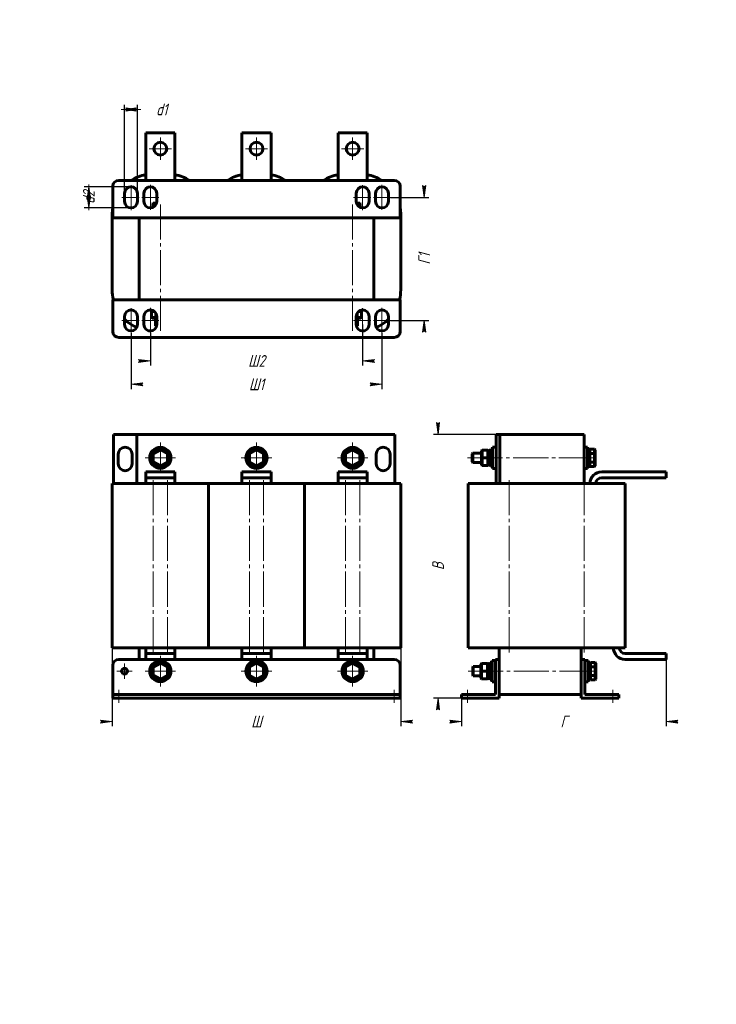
# Model space of a CAD drawing. Header units: millimetres. Extents: x 0 to 297, y 0 to 420.
import ezdxf

# ---------------------------------------------------------------- set-up
doc = ezdxf.new("R2010")
doc.units = ezdxf.units.MM
for name, pattern in [('K5LT_AXLED', [19.5, 15, -1.5, 1.5, -1.5]), ('K5LT_BASIC', [0]), ('K5LT_THIN', [0])]:
    doc.linetypes.add(name, pattern=pattern)
doc.layers.add('Системный слой', color=7, linetype='Continuous')
doc.styles.add('KDIMTEXTSTYLE', font='GOST_AU.SHX', dxfattribs={"width": 0.96, "oblique": 15, "height": 5})
doc.dimstyles.new('KDIMSTYLE (0.50)', dxfattribs={"dimtxt": 5, "dimasz": 1, "dimexe": 2, "dimexo": 0, "dimgap": 1, "dimtad": 1, "dimlfac": 2, "dimtxsty": 'KDIMTEXTSTYLE', "dimsah": 1, "dimcen": 0, "dimdle": 1, "dimadec": 0, "dimazin": 0, "dimtfac": 0.667, "dimtmove": 0, "dimatfit": 3, "dimfxl": 1, "dimtvp": 1, "dimtolj": 1, "dimtzin": 0, "dimarcsym": 0})

# ---------------------------------------------------------------- blocks, each defined once
blk = doc.blocks.new('U0')
at = {"layer": 'Системный слой', "color": 150, "linetype": 'K5LT_BASIC', "lineweight": 60, "true_color": 0x0080ff}
for start, end in [(150.0736, 209.9264), (90.0736, 149.9264), (30.0736, 89.9264), (0, 29.9264), (210.0736, 269.9264), (270.0736, 329.9264), (330.0736, 0)]:
    blk.add_arc((141.96, 142.11), 3.75, start, end, dxfattribs=at)
blk = doc.blocks.new('U1')
at = {"layer": 'Системный слой', "color": 150, "linetype": 'K5LT_BASIC', "lineweight": 60, "true_color": 0x0080ff}
for start, end in [(150.0736, 209.9264), (90.0736, 149.9264), (30.0736, 89.9264), (0, 29.9264), (210.0736, 269.9264), (270.0736, 329.9264), (330.0736, 0)]:
    blk.add_arc((100.96, 142.11), 3.75, start, end, dxfattribs=at)
blk = doc.blocks.new('U2')
at = {"layer": 'Системный слой', "color": 150, "linetype": 'K5LT_BASIC', "lineweight": 60, "true_color": 0x0080ff}
for p, q in [((42.21, 147.11), (53.71, 147.11)), ((66.21, 147.11), (94.71, 147.11)), ((107.21, 147.11), (135.71, 147.11)), ((148.21, 147.11), (159.71, 147.11))]:
    blk.add_line(p, q, dxfattribs=at)
blk = doc.blocks.new('U3')
at = {"layer": 'Системный слой', "color": 150, "linetype": 'K5LT_BASIC', "lineweight": 60, "true_color": 0x0080ff}
for start, end in [(90.0736, 149.9264), (30.0736, 89.9264), (150.0736, 209.9264), (210.0736, 269.9264), (270.0736, 329.9264), (0, 29.9264), (330.0736, 0)]:
    blk.add_arc((59.96, 233.11), 3.75, start, end, dxfattribs=at)
blk = doc.blocks.new('U4')
at = {"layer": 'Системный слой', "color": 150, "linetype": 'K5LT_BASIC', "lineweight": 60, "true_color": 0x0080ff}
for start, end in [(90.0736, 149.9264), (30.0736, 89.9264), (150.0736, 209.9264), (210.0736, 269.9264), (270.0736, 329.9264), (0, 29.9264), (330.0736, 0)]:
    blk.add_arc((100.96, 233.11), 3.75, start, end, dxfattribs=at)
blk = doc.blocks.new('U5')
at = {"layer": 'Системный слой', "color": 150, "linetype": 'K5LT_BASIC', "lineweight": 60, "true_color": 0x0080ff}
for start, end in [(90.0736, 149.9264), (30.0736, 89.9264), (150.0736, 209.9264), (210.0736, 269.9264), (270.0736, 329.9264), (0, 29.9264), (330.0736, 0)]:
    blk.add_arc((141.96, 233.11), 3.75, start, end, dxfattribs=at)
blk = doc.blocks.new('U6')
at = {"layer": 'Системный слой', "color": 150, "linetype": 'K5LT_BASIC', "lineweight": 60, "true_color": 0x0080ff}
for start, end in [(150.0736, 209.9264), (90.0736, 149.9264), (30.0736, 89.9264), (0, 29.9264), (210.0736, 269.9264), (270.0736, 329.9264), (330.0736, 0)]:
    blk.add_arc((59.96, 142.11), 3.75, start, end, dxfattribs=at)
blk = doc.blocks.new('U7')
at = {"layer": 'Системный слой', "color": 30, "linetype": 'K5LT_AXLED', "lineweight": 18, "true_color": 0xff8000}
for q in [(44.71, 145.36), (41.46, 142.11), (47.96, 142.11), (44.71, 138.86)]:
    blk.add_line((44.71, 142.11), q, dxfattribs=at)
blk = doc.blocks.new('U8')
at = {"layer": 'Системный слой', "color": 30, "linetype": 'K5LT_AXLED', "lineweight": 18, "true_color": 0xff8000}
for q in [(59.96, 148.61), (53.46, 142.11), (66.46, 142.11), (59.96, 135.61)]:
    blk.add_line((59.96, 142.11), q, dxfattribs=at)
blk = doc.blocks.new('U9')
at = {"layer": 'Системный слой', "color": 30, "linetype": 'K5LT_AXLED', "lineweight": 18, "true_color": 0xff8000}
for q in [(59.96, 239.61), (53.46, 233.11), (66.46, 233.11), (59.96, 226.61)]:
    blk.add_line((59.96, 233.11), q, dxfattribs=at)
blk = doc.blocks.new('U10')
at = {"layer": 'Системный слой', "color": 30, "linetype": 'K5LT_AXLED', "lineweight": 18, "true_color": 0xff8000}
for q in [(100.96, 148.61), (94.46, 142.11), (107.46, 142.11), (100.96, 135.61)]:
    blk.add_line((100.96, 142.11), q, dxfattribs=at)
blk = doc.blocks.new('U11')
at = {"layer": 'Системный слой', "color": 30, "linetype": 'K5LT_AXLED', "lineweight": 18, "true_color": 0xff8000}
for q in [(100.96, 239.61), (94.46, 233.11), (107.46, 233.11), (100.96, 226.61)]:
    blk.add_line((100.96, 233.11), q, dxfattribs=at)
blk = doc.blocks.new('U12')
at = {"layer": 'Системный слой', "color": 30, "linetype": 'K5LT_AXLED', "lineweight": 18, "true_color": 0xff8000}
for q in [(141.96, 148.61), (135.46, 142.11), (148.46, 142.11), (141.96, 135.61)]:
    blk.add_line((141.96, 142.11), q, dxfattribs=at)
blk = doc.blocks.new('U13')
at = {"layer": 'Системный слой', "color": 30, "linetype": 'K5LT_AXLED', "lineweight": 18, "true_color": 0xff8000}
for q in [(141.96, 239.61), (135.46, 233.11), (148.46, 233.11), (141.96, 226.61)]:
    blk.add_line((141.96, 233.11), q, dxfattribs=at)
blk = doc.blocks.new('KDIMARROW_01')
at = {"layer": 'Системный слой'}
blk.add_hatch(color=0, dxfattribs=at).paths.add_polyline_path([(-5, -0.66), (0, 0), (-5, 0.66), (-4.5, 0)])
at = {"layer": 'Системный слой', "color": 0, "linetype": 'K5LT_THIN', "lineweight": 18}
for p, q in [((-4.5, 0), (-5, 0.66)), ((-5, 0.66), (0, 0)), ((0, 0), (-5, -0.66)), ((-5, -0.66), (-4.5, 0)), ((0, 0), (-1, 0))]:
    blk.add_line(p, q, dxfattribs=at)
blk = doc.blocks.new('U14')
at = {"layer": 'Системный слой', "color": 150, "linetype": 'K5LT_BASIC', "lineweight": 60, "true_color": 0x0080ff}
for p, q in [((193.14, 233.11), (193.14, 235.11)), ((193.14, 231.11), (193.14, 233.11))]:
    blk.add_line(p, q, dxfattribs=at)
blk = doc.blocks.new('U15')
at = {"layer": 'Системный слой', "color": 150, "linetype": 'K5LT_BASIC', "lineweight": 60, "true_color": 0x0080ff}
for p, q in [((192.89, 233.11), (192.89, 234.86)), ((192.89, 231.36), (192.89, 233.11))]:
    blk.add_line(p, q, dxfattribs=at)
blk = doc.blocks.new('U16')
at = {"layer": 'Системный слой', "color": 150, "linetype": 'K5LT_BASIC', "lineweight": 60, "true_color": 0x0080ff}
for p, q in [((193.39, 142.11), (193.39, 144.11)), ((193.39, 140.11), (193.39, 142.11))]:
    blk.add_line(p, q, dxfattribs=at)
blk = doc.blocks.new('U17')
at = {"layer": 'Системный слой', "color": 150, "linetype": 'K5LT_BASIC', "lineweight": 60, "true_color": 0x0080ff}
for p, q in [((193.14, 142.11), (193.14, 143.86)), ((193.14, 140.36), (193.14, 142.11))]:
    blk.add_line(p, q, dxfattribs=at)
blk = doc.blocks.new('U18')
at = {"layer": 'Системный слой', "color": 150, "linetype": 'K5LT_BASIC', "lineweight": 60, "true_color": 0x0080ff}
for p, q in [((191.14, 222.11), (203.14, 222.11)), ((204.48, 222.11), (208.64, 222.11))]:
    blk.add_line(p, q, dxfattribs=at)
blk = doc.blocks.new('U19')
at = {"layer": 'Системный слой', "color": 150, "linetype": 'K5LT_BASIC', "lineweight": 60, "true_color": 0x0080ff}
for start, end in [(345.9448, 0), (293.784, 314.427), (272.9335, 276.7545)]:
    blk.add_arc((144.96, 304.71), 17.5, start, end, dxfattribs=at)
blk = doc.blocks.new('U20')
at = {"layer": 'Системный слой', "color": 150, "linetype": 'K5LT_BASIC', "lineweight": 60, "true_color": 0x0080ff}
for start, end in [(57.4431, 79.2972), (0, 9.6963)]:
    blk.add_arc((144.96, 336.71), 17.5, start, end, dxfattribs=at)
blk = doc.blocks.new('U21')
at = {"layer": 'Системный слой', "color": 150, "linetype": 'K5LT_BASIC', "lineweight": 60, "true_color": 0x0080ff}
for start, end in [(100.7028, 122.5569), (170.3037, 180)]:
    blk.add_arc((56.96, 336.71), 17.5, start, end, dxfattribs=at)
blk = doc.blocks.new('U22')
at = {"layer": 'Системный слой', "color": 150, "linetype": 'K5LT_BASIC', "lineweight": 60, "true_color": 0x0080ff}
for start, end in [(180, 194.0552), (225.573, 246.216), (263.2455, 267.0665)]:
    blk.add_arc((56.96, 304.71), 17.5, start, end, dxfattribs=at)
blk = doc.blocks.new('U23')
at = {"layer": 'Системный слой', "color": 30, "linetype": 'K5LT_AXLED', "lineweight": 18, "true_color": 0xff8000}
for q in [(59.96, 369.71), (55.21, 364.96), (64.71, 364.96), (59.96, 360.21)]:
    blk.add_line((59.96, 364.96), q, dxfattribs=at)
blk = doc.blocks.new('U24')
at = {"layer": 'Системный слой', "color": 30, "linetype": 'K5LT_AXLED', "lineweight": 18, "true_color": 0xff8000}
for q in [(100.96, 369.71), (96.21, 364.96), (105.71, 364.96), (100.96, 360.21)]:
    blk.add_line((100.96, 364.96), q, dxfattribs=at)
blk = doc.blocks.new('U25')
at = {"layer": 'Системный слой', "color": 30, "linetype": 'K5LT_AXLED', "lineweight": 18, "true_color": 0xff8000}
for q in [(141.96, 369.71), (137.21, 364.96), (146.71, 364.96), (141.96, 360.21)]:
    blk.add_line((141.96, 364.96), q, dxfattribs=at)
blk = doc.blocks.new('KDIMARROW_02')
at = {"layer": 'Системный слой'}
blk.add_hatch(color=0, dxfattribs=at).paths.add_polyline_path([(4.5, 0), (5, 0.66), (0, 0), (5, -0.66)])
at = {"layer": 'Системный слой', "color": 0, "linetype": 'K5LT_THIN', "lineweight": 18}
for p, q in [((0, 0), (-1, 0)), ((5, 0.66), (0, 0)), ((0, 0), (5, -0.66)), ((0, 0), (7, 0)), ((4.5, 0), (5, 0.66)), ((5, -0.66), (4.5, 0))]:
    blk.add_line(p, q, dxfattribs=at)

msp = doc.modelspace()

# ---------------------------------------------------------------- linework, layer by layer
at = {"layer": 'Системный слой', "color": 150, "linetype": 'K5LT_BASIC', "lineweight": 60, "true_color": 0x0080ff}
for p, q in [((53.7101, 371.709), (66.2101, 371.709)), ((53.7101, 354.209), (53.7101, 371.709)), ((66.2101, 371.709), (66.2101, 354.209)), ((94.7101, 371.709), (107.2101, 371.709)), ((94.7101, 354.209), (94.7101, 371.709)), ((107.2101, 371.709), (107.2101, 354.209)), ((135.7101, 371.709), (148.2101, 371.709)), ((135.7101, 354.209), (135.7101, 371.709)), ((148.2101, 371.709), (148.2101, 354.209)), ((53.7101, 351.459), (53.7101, 354.209)), ((66.2101, 354.209), (66.2101, 351.459)), ((94.7101, 351.459), (94.7101, 354.209)), ((107.2101, 354.209), (107.2101, 351.459)), ((135.7101, 351.459), (135.7101, 354.209)), ((148.2101, 354.209), (148.2101, 351.459)), ((39.7101, 335.459), (39.7101, 348.959)), ((42.2101, 351.459), (159.7101, 351.459)), ((162.2101, 348.959), (162.2101, 335.459)), ((44.7101, 342.459), (44.7101, 345.959)), ((50.2101, 345.959), (50.2101, 342.459)), ((52.9601, 342.459), (52.9601, 345.959)), ((58.4601, 345.959), (58.4601, 342.459)), ((143.4601, 342.459), (143.4601, 345.959)), ((148.9601, 345.959), (148.9601, 342.459)), ((151.7101, 342.459), (151.7101, 345.959)), ((157.2101, 345.959), (157.2101, 342.459)), ((56.7101, 341.459), (56.9601, 341.709)), ((56.7101, 339.8973), (56.7101, 341.459)), ((56.7101, 341.459), (58.2718, 341.459)), ((56.9601, 341.709), (58.3558, 341.709)), ((143.5643, 341.709), (144.9601, 341.709)), ((143.6483, 341.459), (145.2101, 341.459)), ((145.2101, 341.459), (144.9601, 341.709)), ((145.2101, 339.8973), (145.2101, 341.459)), ((39.4601, 304.709), (39.4601, 336.709)), ((162.4601, 336.709), (162.4601, 304.709)), ((162.2101, 335.459), (39.7101, 335.459)), ((50.9601, 300.459), (50.9601, 335.459)), ((150.9601, 335.459), (150.9601, 300.459)), ((39.7101, 300.459), (162.2101, 300.459)), ((39.7101, 286.959), (39.7101, 300.459)), ((39.9601, 300.459), (39.9601, 300.5557)), ((162.2101, 300.459), (162.2101, 286.959)), ((56.2073, 295.459), (56.496, 295.709)), ((56.2073, 292.959), (56.2073, 295.459)), ((56.2073, 295.459), (57.5975, 295.459)), ((56.496, 295.709), (57.2912, 295.709)), ((58.0837, 292.959), (58.0837, 294.8477)), ((143.8365, 292.959), (143.8365, 294.8477)), ((144.3226, 295.459), (145.7128, 295.459)), ((144.6289, 295.709), (145.4242, 295.709)), ((145.7128, 295.459), (145.4242, 295.709)), ((145.7128, 292.959), (145.7128, 295.459)), ((44.7101, 289.959), (44.7101, 293.459)), ((50.2101, 293.459), (50.2101, 289.959)), ((52.9601, 289.959), (52.9601, 293.459)), ((56.2073, 292.959), (58.0837, 292.959)), ((56.2073, 292.959), (56.496, 292.709)), ((56.496, 292.709), (58.228, 292.709)), ((57.9601, 292.709), (57.9601, 289.459)), ((58.0837, 292.959), (58.228, 292.709)), ((58.0837, 292.959), (58.4601, 292.959)), ((58.228, 292.709), (58.4601, 292.709)), ((58.4601, 293.459), (58.4601, 289.959)), ((143.4601, 289.959), (143.4601, 293.459)), ((143.4601, 292.959), (143.8365, 292.959)), ((143.4601, 292.709), (143.6921, 292.709)), ((143.8365, 292.959), (143.6921, 292.709)), ((143.6921, 292.709), (145.4242, 292.709)), ((143.8365, 292.959), (145.7128, 292.959)), ((143.9601, 292.709), (143.9601, 289.459)), ((145.7128, 292.959), (145.4242, 292.709)), ((148.9601, 293.459), (148.9601, 289.959)), ((151.7101, 289.959), (151.7101, 293.459)), ((157.2101, 293.459), (157.2101, 289.959)), ((58.4142, 289.459), (57.9601, 289.459)), ((57.9601, 289.459), (58.2101, 289.209)), ((58.3558, 289.209), (58.2101, 289.209)), ((143.9601, 289.459), (143.5059, 289.459)), ((143.7101, 289.209), (143.5643, 289.209)), ((143.9601, 289.459), (143.7101, 289.209)), ((159.7101, 284.459), (42.2101, 284.459)), ((39.9601, 222.1105), (39.9601, 243.1105)), ((39.9601, 243.1105), (49.9601, 243.1105)), ((49.9601, 222.1105), (49.9601, 243.1105)), ((49.9601, 243.1105), (159.9601, 243.1105)), ((159.9601, 222.1105), (159.9601, 243.1105)), ((203.1377, 222.1105), (203.1377, 243.1105)), ((203.1377, 243.1105), (204.6377, 243.1105)), ((204.6377, 222.1105), (204.6377, 243.1105)), ((204.6377, 243.1105), (240.6377, 243.1105)), ((240.6377, 222.1105), (240.6377, 243.1105)), ((59.9601, 236.8633), (56.7101, 234.9869)), ((59.9601, 236.5746), (56.9601, 234.8425)), ((59.9601, 236.8633), (59.9601, 236.5746)), ((63.2101, 234.9869), (59.9601, 236.8633)), ((62.9601, 234.8425), (59.9601, 236.5746)), ((100.9601, 236.8633), (97.7101, 234.9869)), ((100.9601, 236.5746), (97.9601, 234.8425)), ((100.9601, 236.8633), (100.9601, 236.5746)), ((104.2101, 234.9869), (100.9601, 236.8633)), ((103.9601, 234.8425), (100.9601, 236.5746)), ((141.9601, 236.8633), (138.7101, 234.9869)), ((141.9601, 236.5746), (138.9601, 234.8425)), ((141.9601, 236.8633), (141.9601, 236.5746)), ((145.2101, 234.9869), (141.9601, 236.8633)), ((144.9601, 234.8425), (141.9601, 236.5746)), ((197.1377, 236.3605), (196.8877, 236.1105)), ((196.8877, 236.1105), (196.8877, 233.1105)), ((197.1377, 236.3605), (199.6377, 236.3605)), ((197.1377, 236.3605), (197.1377, 233.1105)), ((199.6377, 236.3605), (199.6377, 233.1105)), ((199.6377, 236.3605), (199.8877, 236.1105)), ((199.8877, 236.1105), (199.8877, 233.1105)), ((200.8877, 236.8605), (200.8877, 229.3605)), ((200.8877, 236.8605), (201.6377, 236.8605)), ((201.6377, 237.6105), (201.6377, 228.6105)), ((201.6377, 237.6105), (203.1377, 237.6105)), ((240.6377, 237.6105), (242.1377, 237.6105)), ((242.1377, 237.6105), (242.1377, 228.6105)), ((242.1377, 236.8605), (242.8877, 236.8605)), ((243.1377, 236.8633), (242.8877, 236.5746)), ((242.8877, 236.8605), (242.8877, 229.3605)), ((243.1377, 236.8633), (245.1377, 236.8633)), ((243.1377, 236.8633), (243.1377, 234.9869)), ((245.1377, 236.8633), (245.3877, 236.5746)), ((245.1377, 236.8633), (245.1377, 234.9869)), ((245.3877, 236.5746), (245.3877, 234.8425)), ((41.9601, 234.6105), (41.9601, 230.6105)), ((47.9601, 230.6105), (47.9601, 234.6105)), ((56.7101, 234.9869), (56.9601, 234.8425)), ((56.7101, 234.9869), (56.7101, 231.2341)), ((56.7101, 231.2341), (56.9601, 231.3784)), ((56.7101, 231.2341), (59.9601, 229.3577)), ((56.9601, 234.8425), (56.9601, 231.3784)), ((56.9601, 231.3784), (59.9601, 229.6464)), ((59.9601, 229.6464), (62.9601, 231.3784)), ((59.9601, 229.3577), (63.2101, 231.2341)), ((63.2101, 234.9869), (62.9601, 234.8425)), ((62.9601, 231.3784), (62.9601, 234.8425)), ((63.2101, 231.2341), (62.9601, 231.3784)), ((63.2101, 231.2341), (63.2101, 234.9869)), ((97.7101, 234.9869), (97.9601, 234.8425)), ((97.7101, 234.9869), (97.7101, 231.2341)), ((97.7101, 231.2341), (97.9601, 231.3784)), ((97.7101, 231.2341), (100.9601, 229.3577)), ((97.9601, 234.8425), (97.9601, 231.3784)), ((97.9601, 231.3784), (100.9601, 229.6464)), ((100.9601, 229.6464), (103.9601, 231.3784)), ((100.9601, 229.3577), (104.2101, 231.2341)), ((104.2101, 234.9869), (103.9601, 234.8425)), ((103.9601, 231.3784), (103.9601, 234.8425)), ((104.2101, 231.2341), (103.9601, 231.3784)), ((104.2101, 231.2341), (104.2101, 234.9869)), ((138.7101, 234.9869), (138.9601, 234.8425)), ((138.7101, 234.9869), (138.7101, 231.2341)), ((138.7101, 231.2341), (138.9601, 231.3784)), ((138.7101, 231.2341), (141.9601, 229.3577)), ((138.9601, 234.8425), (138.9601, 231.3784)), ((138.9601, 231.3784), (141.9601, 229.6464)), ((141.9601, 229.6464), (144.9601, 231.3784)), ((141.9601, 229.3577), (145.2101, 231.2341)), ((145.2101, 234.9869), (144.9601, 234.8425)), ((144.9601, 231.3784), (144.9601, 234.8425)), ((145.2101, 231.2341), (144.9601, 231.3784)), ((145.2101, 231.2341), (145.2101, 234.9869)), ((151.9601, 234.6105), (151.9601, 230.6105)), ((157.9601, 230.6105), (157.9601, 234.6105)), ((193.1377, 235.1105), (192.8877, 234.8605)), ((193.1377, 231.1105), (192.8877, 231.3605)), ((196.8877, 235.1105), (193.1377, 235.1105)), ((196.8877, 231.1105), (193.1377, 231.1105)), ((196.8877, 233.1105), (196.8877, 230.1105)), ((197.1377, 233.1105), (196.8877, 233.1105)), ((197.1377, 233.1105), (199.6377, 233.1105)), ((197.1377, 233.1105), (197.1377, 229.8605)), ((199.6377, 233.1105), (199.6377, 229.8605)), ((199.6377, 233.1105), (199.8877, 233.1105)), ((199.8877, 233.1105), (199.8877, 230.1105)), ((243.1377, 234.9869), (242.8877, 234.8425)), ((243.1377, 231.2341), (242.8877, 231.3784)), ((243.1377, 234.9869), (245.1377, 234.9869)), ((243.1377, 234.9869), (243.1377, 231.2341)), ((243.1377, 231.2341), (245.1377, 231.2341)), ((243.1377, 231.2341), (243.1377, 229.3577)), ((245.1377, 234.9869), (245.3877, 234.8425)), ((245.1377, 234.9869), (245.1377, 231.2341)), ((245.1377, 231.2341), (245.3877, 231.3784)), ((245.1377, 231.2341), (245.1377, 229.3577)), ((245.3877, 234.8425), (245.3877, 231.3784)), ((245.3877, 231.3784), (245.3877, 229.6464)), ((53.7101, 224.6105), (53.7101, 227.1105)), ((53.7101, 227.1105), (66.2101, 227.1105)), ((59.9601, 229.3577), (59.9601, 229.6464)), ((66.2101, 224.6105), (66.2101, 227.1105)), ((94.7101, 224.6105), (94.7101, 227.1105)), ((94.7101, 227.1105), (107.2101, 227.1105)), ((100.9601, 229.3577), (100.9601, 229.6464)), ((107.2101, 224.6105), (107.2101, 227.1105)), ((135.7101, 224.6105), (135.7101, 227.1105)), ((135.7101, 227.1105), (148.2101, 227.1105)), ((141.9601, 229.3577), (141.9601, 229.6464)), ((148.2101, 224.6105), (148.2101, 227.1105)), ((197.1377, 229.8605), (196.8877, 230.1105)), ((197.1377, 229.8605), (199.6377, 229.8605)), ((199.6377, 229.8605), (199.8877, 230.1105)), ((200.8877, 229.3605), (201.6377, 229.3605)), ((201.6377, 228.6105), (203.1377, 228.6105)), ((240.6377, 228.6105), (242.1377, 228.6105)), ((242.1377, 229.3605), (242.8877, 229.3605)), ((243.1377, 229.3577), (242.8877, 229.6464)), ((243.1377, 229.3577), (245.1377, 229.3577)), ((245.1377, 229.3577), (245.3877, 229.6464)), ((248.1377, 227.1105), (275.6377, 227.1105)), ((275.6377, 224.6105), (275.6377, 227.1105)), ((53.7101, 224.6105), (66.2101, 224.6105)), ((53.7101, 222.1105), (53.7101, 224.6105)), ((66.2101, 224.6105), (66.2101, 222.1105)), ((94.7101, 224.6105), (107.2101, 224.6105)), ((94.7101, 222.1105), (94.7101, 224.6105)), ((107.2101, 224.6105), (107.2101, 222.1105)), ((135.7101, 224.6105), (148.2101, 224.6105)), ((135.7101, 222.1105), (135.7101, 224.6105)), ((148.2101, 224.6105), (148.2101, 222.1105)), ((248.1377, 224.6105), (275.6377, 224.6105)), ((39.4601, 152.1105), (39.4601, 222.1105)), ((39.4601, 222.1105), (56.9601, 222.1105)), ((56.9601, 222.1105), (62.9601, 222.1105)), ((62.9601, 222.1105), (80.4601, 222.1105)), ((80.4601, 152.1105), (80.4601, 222.1105)), ((80.4601, 222.1105), (97.9601, 222.1105)), ((80.4601, 152.1105), (80.4601, 222.1105)), ((97.9601, 222.1105), (103.9601, 222.1105)), ((103.9601, 222.1105), (121.4601, 222.1105)), ((121.4601, 152.1105), (121.4601, 222.1105)), ((121.4601, 222.1105), (138.9601, 222.1105)), ((121.4601, 152.1105), (121.4601, 222.1105)), ((138.9601, 222.1105), (144.9601, 222.1105)), ((144.9601, 222.1105), (162.4601, 222.1105)), ((162.4601, 152.1105), (162.4601, 222.1105)), ((191.1377, 152.1105), (191.1377, 222.1105)), ((203.1377, 222.1105), (204.4844, 222.1105)), ((208.6377, 222.1105), (240.6377, 222.1105)), ((240.6377, 222.1105), (258.1377, 222.1105)), ((258.1377, 152.1105), (258.1377, 222.1105)), ((39.4601, 152.1105), (56.9601, 152.1105)), ((50.9601, 147.1105), (50.9601, 152.1105)), ((53.7101, 149.6105), (53.7101, 152.1105)), ((56.9601, 152.1105), (62.9601, 152.1105)), ((62.9601, 152.1105), (80.4601, 152.1105)), ((66.2101, 152.1105), (66.2101, 149.6105)), ((80.4601, 152.1105), (97.9601, 152.1105)), ((94.7101, 149.6105), (94.7101, 152.1105)), ((97.9601, 152.1105), (103.9601, 152.1105)), ((103.9601, 152.1105), (121.4601, 152.1105)), ((107.2101, 152.1105), (107.2101, 149.6105)), ((121.4601, 152.1105), (138.9601, 152.1105)), ((135.7101, 149.6105), (135.7101, 152.1105)), ((138.9601, 152.1105), (144.9601, 152.1105)), ((144.9601, 152.1105), (162.4601, 152.1105)), ((148.2101, 152.1105), (148.2101, 149.6105)), ((150.9601, 147.1105), (150.9601, 152.1105)), ((191.1377, 152.1105), (208.6377, 152.1105)), ((204.3877, 147.1105), (204.3877, 152.1105)), ((208.6377, 152.1105), (240.6377, 152.1105)), ((239.3877, 147.1105), (239.3877, 152.1105)), ((240.6377, 152.1105), (258.1377, 152.1105)), ((53.7101, 149.6105), (66.2101, 149.6105)), ((53.7101, 147.1105), (53.7101, 149.6105)), ((53.7101, 147.1105), (66.2101, 147.1105)), ((66.2101, 147.1105), (66.2101, 149.6105)), ((94.7101, 149.6105), (107.2101, 149.6105)), ((94.7101, 147.1105), (94.7101, 149.6105)), ((94.7101, 147.1105), (107.2101, 147.1105)), ((107.2101, 147.1105), (107.2101, 149.6105)), ((135.7101, 149.6105), (148.2101, 149.6105)), ((135.7101, 147.1105), (135.7101, 149.6105)), ((135.7101, 147.1105), (148.2101, 147.1105)), ((148.2101, 147.1105), (148.2101, 149.6105)), ((202.8877, 147.1105), (204.3877, 147.1105)), ((202.8877, 144.6105), (202.8877, 147.1105)), ((204.3877, 147.1105), (204.3877, 144.6105)), ((239.3877, 144.6105), (239.3877, 147.1105)), ((239.3877, 147.1105), (240.8877, 147.1105)), ((240.8877, 147.1105), (240.8877, 144.6105)), ((258.1377, 149.6105), (275.6377, 149.6105)), ((258.1377, 147.1105), (275.6377, 147.1105)), ((275.6377, 147.1105), (275.6377, 149.6105)), ((39.7101, 132.1105), (39.7101, 144.6105)), ((59.9601, 145.8633), (56.7101, 143.9869)), ((56.7101, 143.9869), (56.9601, 143.8425)), ((56.7101, 143.9869), (56.7101, 140.2341)), ((59.9601, 145.5746), (56.9601, 143.8425)), ((56.9601, 143.8425), (56.9601, 140.3784)), ((59.9601, 145.8633), (59.9601, 145.5746)), ((63.2101, 143.9869), (59.9601, 145.8633)), ((62.9601, 143.8425), (59.9601, 145.5746)), ((63.2101, 143.9869), (62.9601, 143.8425)), ((62.9601, 140.3784), (62.9601, 143.8425)), ((63.2101, 140.2341), (63.2101, 143.9869)), ((100.9601, 145.8633), (97.7101, 143.9869)), ((97.7101, 143.9869), (97.9601, 143.8425)), ((97.7101, 143.9869), (97.7101, 140.2341)), ((100.9601, 145.5746), (97.9601, 143.8425)), ((97.9601, 143.8425), (97.9601, 140.3784)), ((100.9601, 145.8633), (100.9601, 145.5746)), ((104.2101, 143.9869), (100.9601, 145.8633)), ((103.9601, 143.8425), (100.9601, 145.5746)), ((104.2101, 143.9869), (103.9601, 143.8425)), ((103.9601, 140.3784), (103.9601, 143.8425)), ((104.2101, 140.2341), (104.2101, 143.9869)), ((141.9601, 145.8633), (138.7101, 143.9869)), ((138.7101, 143.9869), (138.9601, 143.8425)), ((138.7101, 143.9869), (138.7101, 140.2341)), ((141.9601, 145.5746), (138.9601, 143.8425)), ((138.9601, 143.8425), (138.9601, 140.3784)), ((141.9601, 145.8633), (141.9601, 145.5746)), ((145.2101, 143.9869), (141.9601, 145.8633)), ((144.9601, 143.8425), (141.9601, 145.5746)), ((145.2101, 143.9869), (144.9601, 143.8425)), ((144.9601, 140.3784), (144.9601, 143.8425)), ((145.2101, 140.2341), (145.2101, 143.9869)), ((162.2101, 132.1105), (162.2101, 144.6105)), ((193.3877, 144.1105), (193.1377, 143.8605)), ((196.6377, 144.1105), (193.3877, 144.1105)), ((196.8877, 145.3605), (196.6377, 145.1105)), ((196.6377, 145.1105), (196.6377, 142.1105)), ((196.8877, 145.3605), (199.3877, 145.3605)), ((196.8877, 145.3605), (196.8877, 142.1105)), ((199.3877, 145.3605), (199.3877, 142.1105)), ((199.3877, 145.3605), (199.6377, 145.1105)), ((199.6377, 145.1105), (199.6377, 142.1105)), ((200.6377, 145.8605), (200.6377, 138.3605)), ((200.6377, 145.8605), (201.3877, 145.8605)), ((201.3877, 146.6105), (201.3877, 137.6105)), ((201.3877, 146.6105), (202.8877, 146.6105)), ((202.8877, 132.1105), (202.8877, 144.6105)), ((204.3877, 130.6105), (204.3877, 144.6105)), ((239.3877, 130.6105), (239.3877, 144.6105)), ((240.8877, 146.6105), (242.3877, 146.6105)), ((240.8877, 132.1105), (240.8877, 144.6105)), ((242.3877, 146.6105), (242.3877, 137.6105)), ((242.3877, 145.8605), (243.1377, 145.8605)), ((243.3877, 145.8633), (243.1377, 145.5746)), ((243.1377, 145.8605), (243.1377, 138.3605)), ((243.3877, 143.9869), (243.1377, 143.8425)), ((243.3877, 145.8633), (245.3877, 145.8633)), ((243.3877, 145.8633), (243.3877, 143.9869)), ((243.3877, 143.9869), (245.3877, 143.9869)), ((243.3877, 143.9869), (243.3877, 140.2341)), ((245.3877, 145.8633), (245.6377, 145.5746)), ((245.3877, 145.8633), (245.3877, 143.9869)), ((245.3877, 143.9869), (245.6377, 143.8425)), ((245.3877, 143.9869), (245.3877, 140.2341)), ((245.6377, 145.5746), (245.6377, 143.8425)), ((245.6377, 143.8425), (245.6377, 140.3784)), ((56.7101, 140.2341), (56.9601, 140.3784)), ((56.7101, 140.2341), (59.9601, 138.3577)), ((56.9601, 140.3784), (59.9601, 138.6464)), ((59.9601, 138.6464), (62.9601, 140.3784)), ((59.9601, 138.3577), (63.2101, 140.2341)), ((59.9601, 138.3577), (59.9601, 138.6464)), ((63.2101, 140.2341), (62.9601, 140.3784)), ((97.7101, 140.2341), (97.9601, 140.3784)), ((97.7101, 140.2341), (100.9601, 138.3577)), ((97.9601, 140.3784), (100.9601, 138.6464)), ((100.9601, 138.6464), (103.9601, 140.3784)), ((100.9601, 138.3577), (104.2101, 140.2341)), ((100.9601, 138.3577), (100.9601, 138.6464)), ((104.2101, 140.2341), (103.9601, 140.3784)), ((138.7101, 140.2341), (138.9601, 140.3784)), ((138.7101, 140.2341), (141.9601, 138.3577)), ((138.9601, 140.3784), (141.9601, 138.6464)), ((141.9601, 138.6464), (144.9601, 140.3784)), ((141.9601, 138.3577), (145.2101, 140.2341)), ((141.9601, 138.3577), (141.9601, 138.6464)), ((145.2101, 140.2341), (144.9601, 140.3784)), ((193.3877, 140.1105), (193.1377, 140.3605)), ((196.6377, 140.1105), (193.3877, 140.1105)), ((196.6377, 142.1105), (196.6377, 139.1105)), ((196.8877, 142.1105), (196.6377, 142.1105)), ((196.8877, 138.8605), (196.6377, 139.1105)), ((196.8877, 142.1105), (199.3877, 142.1105)), ((196.8877, 142.1105), (196.8877, 138.8605)), ((196.8877, 138.8605), (199.3877, 138.8605)), ((199.3877, 142.1105), (199.3877, 138.8605)), ((199.3877, 142.1105), (199.6377, 142.1105)), ((199.3877, 138.8605), (199.6377, 139.1105)), ((199.6377, 142.1105), (199.6377, 139.1105)), ((243.3877, 140.2341), (243.1377, 140.3784)), ((243.3877, 138.3577), (243.1377, 138.6464)), ((243.3877, 140.2341), (245.3877, 140.2341)), ((243.3877, 140.2341), (243.3877, 138.3577)), ((245.3877, 140.2341), (245.6377, 140.3784)), ((245.3877, 140.2341), (245.3877, 138.3577)), ((245.3877, 138.3577), (245.6377, 138.6464)), ((245.6377, 140.3784), (245.6377, 138.6464)), ((200.6377, 138.3605), (201.3877, 138.3605)), ((201.3877, 137.6105), (202.8877, 137.6105)), ((240.8877, 137.6105), (242.3877, 137.6105)), ((242.3877, 138.3605), (243.1377, 138.3605)), ((243.3877, 138.3577), (245.3877, 138.3577)), ((39.7101, 130.6105), (39.7101, 132.1105)), ((39.7101, 132.1105), (42.2101, 132.1105)), ((39.7101, 130.6105), (42.2101, 130.6105)), ((42.2101, 132.1105), (159.7101, 132.1105)), ((42.2101, 130.6105), (159.7101, 130.6105)), ((159.7101, 132.1105), (162.2101, 132.1105)), ((159.7101, 130.6105), (162.2101, 130.6105)), ((162.2101, 130.6105), (162.2101, 132.1105)), ((188.3877, 130.6105), (188.3877, 132.1105)), ((188.3877, 132.1105), (190.8877, 132.1105)), ((188.3877, 130.6105), (190.8877, 130.6105)), ((190.8877, 132.1105), (202.8877, 132.1105)), ((190.8877, 130.6105), (204.3877, 130.6105)), ((204.3877, 132.1105), (239.3877, 132.1105)), ((239.3877, 130.6105), (252.8877, 130.6105)), ((240.8877, 132.1105), (252.8877, 132.1105)), ((252.8877, 132.1105), (255.3877, 132.1105)), ((252.8877, 130.6105), (255.3877, 130.6105)), ((255.3877, 130.6105), (255.3877, 132.1105))]:
    msp.add_line(p, q, dxfattribs=at)
at = {"layer": 'Системный слой', "color": 30, "linetype": 'K5LT_AXLED', "lineweight": 18, "true_color": 0xff8000}
for p, q in [((47.4601, 349.4774), (47.4601, 338.7796)), ((55.7101, 349.5317), (55.7101, 338.861)), ((146.2101, 349.4774), (146.2101, 338.7796)), ((154.4601, 349.5317), (154.4601, 338.861)), ((43.5668, 344.209), (50.8978, 344.209)), ((52.0654, 344.209), (59.342, 344.209)), ((59.9601, 341.209), (59.9601, 287.209)), ((141.9601, 341.209), (141.9601, 287.209)), ((142.3168, 344.209), (149.6478, 344.209)), ((150.8154, 344.209), (158.092, 344.209)), ((47.4601, 296.9774), (47.4601, 286.2796)), ((55.7101, 297.0317), (55.7101, 286.361)), ((146.2101, 296.9774), (146.2101, 286.2796)), ((154.4601, 297.0317), (154.4601, 286.361)), ((43.5668, 291.709), (50.8978, 291.709)), ((52.0654, 291.709), (59.342, 291.709)), ((142.3168, 291.709), (149.6478, 291.709)), ((150.8154, 291.709), (158.092, 291.709)), ((244.8877, 233.1105), (190.8877, 233.1105)), ((198.8877, 233.1105), (201.6377, 233.1105)), ((201.6377, 233.1105), (205.1377, 233.1105)), ((238.6377, 233.1105), (242.1377, 233.1105)), ((242.1377, 233.1105), (244.8877, 233.1105)), ((56.9601, 150.1105), (56.9601, 224.1105)), ((62.9601, 150.1105), (62.9601, 224.1105)), ((97.9601, 150.1105), (97.9601, 224.1105)), ((103.9601, 150.1105), (103.9601, 224.1105)), ((138.9601, 150.1105), (138.9601, 224.1105)), ((144.9601, 150.1105), (144.9601, 224.1105)), ((208.6377, 150.1105), (208.6377, 224.1105)), ((240.6377, 150.1105), (240.6377, 224.1105)), ((245.1377, 142.1105), (191.1377, 142.1105)), ((198.6377, 142.1105), (201.3877, 142.1105)), ((201.3877, 142.1105), (204.8877, 142.1105)), ((238.8877, 142.1105), (242.3877, 142.1105)), ((242.3877, 142.1105), (245.1377, 142.1105)), ((42.2101, 128.6105), (42.2101, 134.1105)), ((159.7101, 128.6105), (159.7101, 134.1105)), ((190.8877, 128.6105), (190.8877, 134.1105)), ((252.8877, 128.6105), (252.8877, 134.1105))]:
    msp.add_line(p, q, dxfattribs=at)
at = {"layer": 'Системный слой', "color": 150, "linetype": 'K5LT_BASIC', "lineweight": 60, "true_color": 0x0080ff}
for centre, radius in [((59.9601, 364.959), 2.75), ((100.9601, 364.959), 2.75), ((141.9601, 364.959), 2.75), ((59.9601, 233.1105), 4.5), ((100.9601, 233.1105), 4.5), ((141.9601, 233.1105), 4.5), ((44.7101, 142.1105), 1.25), ((59.9601, 142.1105), 4.5), ((100.9601, 142.1105), 4.5), ((141.9601, 142.1105), 4.5)]:
    msp.add_circle(centre, radius, dxfattribs=at)
for centre, radius, start, end in [((62.9601, 336.709), 17.5, 57.443068, 79.29722), ((97.9601, 336.709), 17.5, 100.70278, 122.556932), ((103.9601, 336.709), 17.5, 57.443068, 79.29722), ((138.9601, 336.709), 17.5, 100.70278, 122.556932), ((42.2101, 348.959), 2.5, 90, 180), ((47.4601, 345.959), 2.75, 0, 180), ((55.7101, 345.959), 2.75, 0, 180), ((146.2101, 345.959), 2.75, 0, 180), ((154.4601, 345.959), 2.75, 0, 180), ((159.7101, 348.959), 2.5, 0, 90), ((47.4601, 342.459), 2.75, 180, 0), ((55.7101, 342.459), 2.75, 180, 0), ((146.2101, 342.459), 2.75, 180, 0), ((154.4601, 342.459), 2.75, 180, 0), ((47.4601, 293.459), 2.75, 0, 180), ((55.7101, 293.459), 2.75, 0, 180), ((57.2101, 296.209), 0.5, 204.33734, 270), ((146.2101, 293.459), 2.75, 0, 180), ((144.7101, 296.209), 0.5, 270, 335.66266), ((154.4601, 293.459), 2.75, 0, 180), ((47.4601, 289.959), 2.75, 180, 0), ((55.7101, 289.959), 2.75, 180, 0), ((146.2101, 289.959), 2.75, 180, 0), ((154.4601, 289.959), 2.75, 180, 0), ((42.2101, 286.959), 2.5, 180, 270), ((159.7101, 286.959), 2.5, 270, 0), ((44.9601, 234.6105), 3, 0, 180), ((154.9601, 234.6105), 3, 0, 180), ((44.9601, 230.6105), 3, 180, 0), ((154.9601, 230.6105), 3, 180, 0), ((200.3877, 230.3605), 0.5, 180, 0), ((248.1377, 222.1105), 5, 90, 180), ((248.1377, 222.1105), 2.5, 90, 180), ((258.1377, 152.1105), 5, 180, 270), ((258.1377, 152.1105), 2.5, 180, 270), ((42.2101, 144.6105), 2.5, 90, 180), ((159.7101, 144.6105), 2.5, 0, 90), ((200.1377, 139.3605), 0.5, 180, 0)]:
    msp.add_arc(centre, radius, start, end, dxfattribs=at)
for points in [[(200.8877, 235.8576), (200.8877, 235.8681), (200.887, 235.8891), (200.8831, 235.9308), (200.8733, 235.9823), (200.8539, 236.0422), (200.8271, 236.0992), (200.7934, 236.1523), (200.7534, 236.2009), (200.7075, 236.244), (200.6567, 236.2811), (200.6016, 236.3114), (200.5431, 236.3347), (200.4822, 236.3504), (200.43, 236.3571), (200.3877, 236.3584), (200.3556, 236.3574), (200.3241, 236.3544), (200.2828, 236.3477), (200.2322, 236.3347), (200.1738, 236.3114), (200.1187, 236.2811), (200.0679, 236.244), (200.0358, 236.2138), (200.0187, 236.1954), (200.0131, 236.1892), (200.0036, 236.1782), (199.993, 236.1652), (199.973, 236.1383), (199.9483, 236.0992), (199.9215, 236.0422), (199.9021, 235.9824), (199.8923, 235.9308), (199.8883, 235.8891), (199.8877, 235.8681), (199.8877, 235.8576)], [(200.8877, 235.8576), (200.8877, 235.8681), (200.887, 235.8891), (200.8831, 235.9308), (200.8733, 235.9823), (200.8539, 236.0422), (200.8271, 236.0992), (200.7934, 236.1523), (200.7534, 236.2009), (200.7075, 236.244), (200.6567, 236.2811), (200.6016, 236.3114), (200.5431, 236.3347), (200.4822, 236.3504), (200.43, 236.3571), (200.3877, 236.3584), (200.3556, 236.3574), (200.3241, 236.3544), (200.2828, 236.3477), (200.2322, 236.3347), (200.1738, 236.3114), (200.1187, 236.2811), (200.0679, 236.244), (200.0358, 236.2138), (200.0187, 236.1954), (200.0131, 236.1892), (200.0036, 236.1782), (199.993, 236.1652), (199.973, 236.1383), (199.9483, 236.0992), (199.9215, 236.0422), (199.9021, 235.9824), (199.8923, 235.9308), (199.8883, 235.8891), (199.8877, 235.8681), (199.8877, 235.8576)], [(200.6377, 144.8576), (200.6377, 144.8681), (200.637, 144.8891), (200.6331, 144.9308), (200.6233, 144.9823), (200.6039, 145.0422), (200.5771, 145.0992), (200.5434, 145.1523), (200.5034, 145.2009), (200.4575, 145.244), (200.4067, 145.2811), (200.3516, 145.3114), (200.2931, 145.3347), (200.2322, 145.3504), (200.18, 145.3571), (200.1377, 145.3584), (200.1056, 145.3574), (200.0741, 145.3544), (200.0328, 145.3477), (199.9822, 145.3347), (199.9238, 145.3114), (199.8687, 145.2811), (199.8179, 145.244), (199.7858, 145.2138), (199.7687, 145.1954), (199.7631, 145.1892), (199.7536, 145.1782), (199.743, 145.1652), (199.723, 145.1383), (199.6983, 145.0992), (199.6715, 145.0422), (199.6521, 144.9824), (199.6423, 144.9308), (199.6383, 144.8891), (199.6377, 144.8681), (199.6377, 144.8576)], [(200.6377, 144.8576), (200.6377, 144.8681), (200.637, 144.8891), (200.6331, 144.9308), (200.6233, 144.9823), (200.6039, 145.0422), (200.5771, 145.0992), (200.5434, 145.1523), (200.5034, 145.2009), (200.4575, 145.244), (200.4067, 145.2811), (200.3516, 145.3114), (200.2931, 145.3347), (200.2322, 145.3504), (200.18, 145.3571), (200.1377, 145.3584), (200.1056, 145.3574), (200.0741, 145.3544), (200.0328, 145.3477), (199.9822, 145.3347), (199.9238, 145.3114), (199.8687, 145.2811), (199.8179, 145.244), (199.7858, 145.2138), (199.7687, 145.1954), (199.7631, 145.1892), (199.7536, 145.1782), (199.743, 145.1652), (199.723, 145.1383), (199.6983, 145.0992), (199.6715, 145.0422), (199.6521, 144.9824), (199.6423, 144.9308), (199.6383, 144.8891), (199.6377, 144.8681), (199.6377, 144.8576)]]:
    msp.add_open_spline(points, degree=3, knots=[0, 0, 0, 0, 0.51974267, 1.03948534, 2.07894145, 3.11834293, 4.15767074, 5.19691237, 6.23606167, 7.27511847, 8.31408793, 9.35297983, 10.39180779, 11.43058838, 12.46934035, 13, 13.53065965, 14.0613193, 14.56941162, 15.60816359, 16.64691556, 17.68563891, 18.72425766, 19.76260324, 19.86650892, 19.97042385, 20.17690937, 20.58988041, 20.80308763, 21.84223694, 22.88138624, 23.92044322, 24.95922937, 25.47961468, 26, 26, 26, 26], dxfattribs=at)

# ---------------------------------------------------------------- block references
at = {"layer": 'Системный слой'}
for name in ['U23', 'U24', 'U25', 'U21', 'U20', 'U22', 'U19', 'U9', 'U11', 'U13', 'U3', 'U4', 'U5', 'U15', 'U14', 'U18', 'U2', 'U8', 'U10', 'U12', 'U7', 'U6', 'U1', 'U0', 'U17', 'U16']:
    msp.add_blockref(name, (0, 0), dxfattribs=at)

# ---------------------------------------------------------------- dimensions: what is measured, and where the dimension line sits
at = {"layer": 'Системный слой', "color": 7}
for base, p1, p2, location, text, override in [((44.7101, 381.709), (50.2101, 344.209), (44.7101, 344.209), (60.5725, 381.709), '\\H5.0;\\W0.965;\\Q15;\\H5.0;\\W0.965;\\Q15;\\Q15;d1', {"dimexo": 0, "dimblk1": 'KDIMARROW_02', "dimblk2": 'KDIMARROW_02', "dimse1": 0, "dimse2": 0, "dimclrt": 7, "dimtolj": 1}), ((55.7101, 274.459), (146.2101, 289.959), (55.7101, 286.361), (100.9601, 274.459), '\\H5.0;\\W0.965;\\Q15;\\H5.0;\\W0.965;\\Q15;\\Q15;Ш2', {"dimexo": 0, "dimblk1": 'KDIMARROW_01', "dimblk2": 'KDIMARROW_01', "dimse1": 0, "dimse2": 0, "dimclrt": 7, "dimtolj": 1}), ((154.4601, 264.459), (47.4601, 286.2796), (154.4601, 286.361), (100.9601, 264.459), '\\H5.0;\\W0.965;\\Q15;\\H5.0;\\W0.965;\\Q15;\\Q15;Ш1', {"dimexo": 0, "dimblk1": 'KDIMARROW_01', "dimblk2": 'KDIMARROW_01', "dimse1": 0, "dimse2": 0, "dimclrt": 7, "dimtolj": 1}), ((39.4601, 120.6105), (162.4601, 152.1105), (39.4601, 152.1105), (100.9601, 120.6105), '\\H5.0;\\W0.965;\\Q15;\\H5.0;\\W0.965;\\Q15;\\Q15;Ш', {"dimexo": 0, "dimblk1": 'KDIMARROW_01', "dimblk2": 'KDIMARROW_01', "dimse1": 0, "dimse2": 0, "dimclrt": 7, "dimtolj": 1}), ((188.3877, 120.6105), (275.6377, 147.1105), (188.3877, 130.6105), (232.0127, 120.6105), '\\H5.0;\\W0.965;\\Q15;\\H5.0;\\W0.965;\\Q15;\\Q15;Г', {"dimexo": 0, "dimblk1": 'KDIMARROW_01', "dimblk2": 'KDIMARROW_01', "dimse1": 0, "dimse2": 0, "dimclrt": 7, "dimtolj": 1})]:
    msp.add_linear_dim(base=base, p1=p1, p2=p2, location=location, text=text, dimstyle='KDIMSTYLE (0.50)', override=override, dxfattribs=at).render()
for base, p1, p2, location, text, override in [((29.4601, 339.709), (47.4601, 348.709), (47.4601, 339.709), (29.4601, 344.209), '\\H5.0;\\W0.965;\\Q15;\\H5.0;\\W0.965;\\Q15;\\Q15;d2', {"dimexo": 0, "dimblk1": 'KDIMARROW_02', "dimblk2": 'KDIMARROW_02', "dimse1": 0, "dimse2": 0, "dimclrt": 7, "dimtolj": 1}), ((172.4601, 291.709), (158.092, 344.209), (158.092, 291.709), (172.4601, 317.959), '\\H5.0;\\W0.965;\\Q15;\\H5.0;\\W0.965;\\Q15;\\Q15;Г1', {"dimexo": 0, "dimblk1": 'KDIMARROW_01', "dimblk2": 'KDIMARROW_01', "dimse1": 0, "dimse2": 0, "dimclrt": 7, "dimtolj": 1}), ((178.3877, 130.6105), (204.6377, 243.1105), (190.8877, 130.6105), (178.3877, 186.8605), '\\H5.0;\\W0.965;\\Q15;\\H5.0;\\W0.965;\\Q15;\\Q15;В', {"dimexo": 0, "dimblk1": 'KDIMARROW_01', "dimblk2": 'KDIMARROW_01', "dimse1": 0, "dimse2": 0, "dimclrt": 7, "dimtolj": 1})]:
    msp.add_linear_dim(base=base, p1=p1, p2=p2, angle=90, location=location, text=text, dimstyle='KDIMSTYLE (0.50)', override=override, dxfattribs=at).render()

doc.saveas('drawing.dxf')
